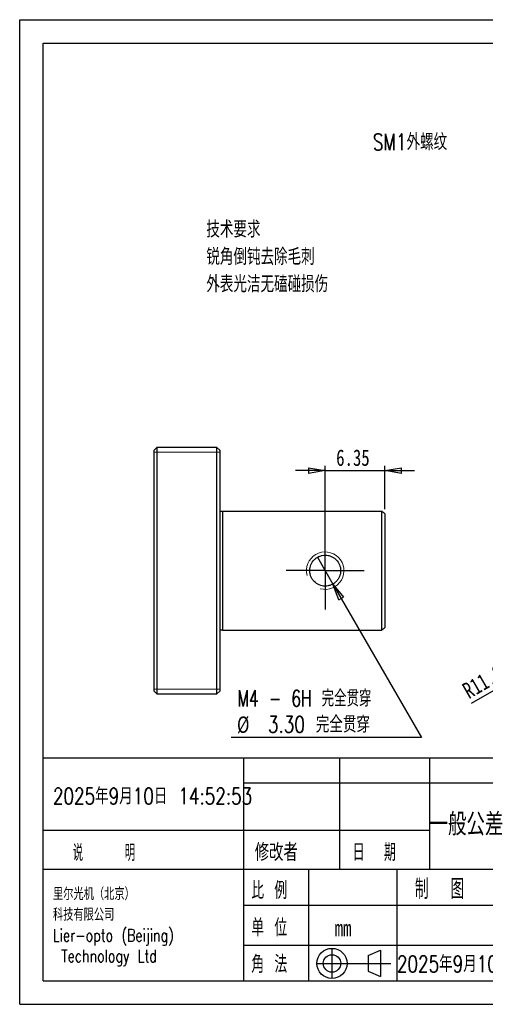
# Model space of a CAD drawing. Header units: millimetres. Extents: x 0 to 297, y 0 to 210.
# Tile 1 of 3: x 0 to 99, y 0 to 210. Entities that reach past the tile are written whole.
import ezdxf

# ---------------------------------------------------------------- set-up
doc = ezdxf.new("R2010")
doc.units = ezdxf.units.MM
doc.layers.add('图层0', color=7, linetype='Continuous', lineweight=25)
doc.styles.add('SLDTEXTSTYLE0', font='TXT', dxfattribs={"width": 0.75})
doc.styles.add('SLDTEXTSTYLE1', font='TXT', dxfattribs={"width": 0.75, "bigfont": 'bigfont'})
doc.styles.add('SLDTEXTSTYLE11', font='TXT', dxfattribs={"width": 0.6875, "bigfont": 'bigfont'})
doc.styles.add('SLDTEXTSTYLE2', font='TXT', dxfattribs={"width": 0.666667, "bigfont": 'bigfont'})
doc.styles.add('SLDTEXTSTYLE8', font='TXT', dxfattribs={"width": 0.625, "bigfont": 'bigfont'})
doc.styles.add('SLDTEXTSTYLE9', font='TXT', dxfattribs={"width": 0.571429, "bigfont": 'bigfont'})
doc.dimstyles.new('SLDDIMSTYLE0', dxfattribs={"dimtxt": 3.5, "dimasz": 3.556, "dimexe": 0, "dimexo": 0.0625, "dimgap": 0.875, "dimtad": 1, "dimlfac": 0.5, "dimrnd": 1e-09, "dimzin": 12, "dimdsep": 46, "dimtxsty": 'SLDTEXTSTYLE0', "dimblk1": 'CLOSED', "dimblk2": 'CLOSED', "dimsah": 1, "dimcen": 0.09, "dimadec": 0, "dimazin": 3, "dimtfac": 1, "dimtmove": 0, "dimatfit": 0, "dimldrblk": 'CLOSED', "dimfxl": 0, "dimfrac": 2, "dimtolj": 1, "dimtzin": 12, "dimarcsym": 0})
doc.dimstyles.new('SLDDIMSTYLE4', dxfattribs={"dimtxt": 3.5, "dimasz": 3.556, "dimexe": 0, "dimexo": 0.0625, "dimgap": 0.875, "dimtad": 1, "dimlfac": 0.5, "dimrnd": 1e-09, "dimzin": 12, "dimdsep": 46, "dimtxsty": 'SLDTEXTSTYLE0', "dimblk1": 'CLOSED', "dimblk2": 'CLOSED', "dimsah": 1, "dimcen": 0, "dimadec": 0, "dimazin": 3, "dimtfac": 1, "dimtofl": 0, "dimtmove": 0, "dimatfit": 3, "dimldrblk": 'CLOSED', "dimfxl": 0, "dimfrac": 2, "dimtolj": 1, "dimtzin": 12, "dimarcsym": 0})
doc.dimstyles.new('SLDDIMSTYLE5', dxfattribs={"dimtxt": 3.5, "dimasz": 3.556, "dimexe": 0, "dimexo": 0.0625, "dimgap": 0.875, "dimtad": 0, "dimtih": 1, "dimtoh": 1, "dimdec": 6, "dimlfac": 0.5, "dimrnd": 1e-09, "dimzin": 12, "dimdsep": 46, "dimtxsty": 'SLDTEXTSTYLE0', "dimblk1": 'NONE', "dimblk2": 'CLOSED', "dimsah": 1, "dimcen": 0, "dimadec": 0, "dimazin": 3, "dimtfac": 1, "dimtmove": 0, "dimatfit": 3, "dimldrblk": 'NONE', "dimfxl": 0, "dimfrac": 2, "dimtolj": 1, "dimtzin": 12, "dimarcsym": 0})

# ---------------------------------------------------------------- blocks, each defined once
blk = doc.blocks.new('_Closed')
at = {"color": 0, "linetype": 'ByBlock', "lineweight": -2}
for p, q in [((-1, 0.166667), (0, 0)), ((-1, 0.166667), (-1, -0.166667)), ((0, 0), (-1, -0.166667)), ((0, 0), (-1, 0))]:
    blk.add_line(p, q, dxfattribs=at)
blk = doc.blocks.new('_D_7')
at = {"layer": '图层0'}
for q in [(145.36, 92.49), (96.32, 64.18)]:
    blk.add_line((126.18, 81.42), q, dxfattribs=at)
at = {"layer": '图层0', "xscale": 3.556, "yscale": 3.556, "rotation": 30.00000000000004}
blk.add_blockref('_Closed', (126.18, 81.42, -24.6), dxfattribs=at)
at = {"layer": '图层0', "insert": (94.07, 68.08), "char_height": 3.5, "attachment_point": 1, "rotation": 30, "style": 'SLDTEXTSTYLE0'}
blk.add_mtext('R11.07', dxfattribs=at)
blk = doc.blocks.new('_D_13')
at = {"layer": '图层0'}
for p, q in [((63.51, 95.35), (66.81, 89.63)), ((66.81, 89.63), (85.72, 56.87)), ((85.72, 56.87), (45.13, 56.87))]:
    blk.add_line(p, q, dxfattribs=at)
at = {"layer": '图层0', "xscale": 3.556, "yscale": 3.556, "rotation": 120.0000000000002}
blk.add_blockref('_Closed', (66.81, 89.63, 3.93), dxfattribs=at)
at = {"layer": '图层0', "char_height": 3.5, "attachment_point": 1}
for s, insert, style in [('M4 - 6H 完全贯穿', (46.44, 67), 'SLDTEXTSTYLE11'), ('%%c', (46.35, 61.39), 'SLDTEXTSTYLE0'), ('3.30 完全贯穿', (52.95, 61.44), 'SLDTEXTSTYLE1')]:
    blk.add_mtext(s, dxfattribs=dict(at, insert=insert, style=style))
blk = doc.blocks.new('_None')
blk = doc.blocks.new('_D_14')
at = {"layer": '图层0'}
for p, q in [((65.16, 113.83), (58.81, 113.83)), ((65.16, 93.49), (65.16, 114.83)), ((65.16, 113.83), (77.86, 113.83)), ((77.86, 105.59), (77.86, 114.83)), ((77.86, 113.83), (84.21, 113.83))]:
    blk.add_line(p, q, dxfattribs=at)
at = {"layer": '图层0', "xscale": 3.556, "yscale": 3.556}
blk.add_blockref('_Closed', (65.16, 113.83, 3.93), dxfattribs=at)
at = {"layer": '图层0', "xscale": 3.556, "yscale": 3.556, "rotation": 180.0000000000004}
blk.add_blockref('_Closed', (77.86, 113.83, 3.93), dxfattribs=at)
at = {"layer": '图层0', "insert": (67.51, 118.34), "char_height": 3.5, "attachment_point": 1, "style": 'SLDTEXTSTYLE0'}
blk.add_mtext('6.35', dxfattribs=at)
blk = doc.blocks.new('SW_CENTERMARKSYMBOL_2')
at = {"layer": '图层0', "color": 0}
for p, q in [((0, 5), (0, 8.3)), ((0, 0), (0, 5)), ((-5, 0), (-8.3, 0)), ((0, 0), (-5, 0)), ((0, 0), (0, -5)), ((0, 0), (5, 0)), ((5, 0), (8.3, 0)), ((0, -5), (0, -8.3))]:
    blk.add_line(p, q, dxfattribs=at)
blk = doc.blocks.new('SW_NOTE_0')
at = {"layer": '图层0', "color": 0, "insert": (-24.32, 1.77), "char_height": 3.5, "attachment_point": 1, "style": 'SLDTEXTSTYLE1'}
blk.add_mtext('SM1外螺纹', dxfattribs=at)

msp = doc.modelspace()

# ---------------------------------------------------------------- linework, layer by layer
at = {"color": 7, "linetype": 'Continuous', "lineweight": 25}
for p, q in [((29.2623354, 118.7792498), (28.6623354, 118.1792498)), ((28.6623354, 66.8012498), (28.6623354, 118.1792498)), ((42.0623354, 118.7792498), (29.2623354, 118.7792498)), ((29.2623354, 118.7792498), (29.2623354, 66.2012498)), ((42.6623354, 118.1792498), (42.0623354, 118.7792498)), ((42.0623354, 66.2012498), (42.0623354, 118.7792498)), ((42.6623354, 118.1792498), (42.6623354, 66.8012498)), ((43.2623354, 105.1902498), (43.2623354, 79.7902498)), ((43.2623354, 105.1902498), (77.2623354, 105.1902498)), ((77.2623354, 79.7902498), (77.2623354, 105.1902498)), ((77.8623354, 104.5902498), (77.8623354, 80.3902498)), ((43.2623354, 79.7902498), (77.2623354, 79.7902498)), ((28.6623354, 66.8012498), (29.2623354, 66.2012498)), ((29.2623354, 66.2012498), (42.0623354, 66.2012498)), ((42.0623354, 66.2012498), (42.6623354, 66.8012498))]:
    msp.add_line(p, q, dxfattribs=at)
at = {"color": 7, "linetype": 'Continuous', "lineweight": 18}
for p, q in [((28.6623354, 117.7792498), (42.6623354, 117.7792498)), ((28.6623354, 67.2012498), (42.6623354, 67.2012498))]:
    msp.add_line(p, q, dxfattribs=at)
msp.add_arc((65.1623354, 92.4902498), 4, 255, 195, dxfattribs=at)
at = {"color": 7, "linetype": 'Continuous', "lineweight": 25}
for points in [[(42.6623354, 105.1902498), (42.8614757, 105.1902498), (43.0615059, 105.1902498), (43.2623354, 105.1902498)], [(77.8623354, 104.5902498), (77.6625502, 104.790035), (77.4625453, 104.9900399), (77.2623354, 105.1902498)], [(77.2623354, 79.7902498), (77.4625453, 79.9904597), (77.6625502, 80.1904646), (77.8623354, 80.3902498)], [(43.2623354, 79.7902498), (43.0615059, 79.7902498), (42.8614757, 79.7902498), (42.6623354, 79.7902498)]]:
    msp.add_open_spline(points, degree=3, dxfattribs=at)
msp.add_open_spline([(61.8623354, 92.4902498), (61.8623354, 92.2719105), (61.8837904, 92.0572801), (61.9677987, 91.6351152), (62.0313936, 91.4253701), (62.1971382, 91.0258828), (62.2985193, 90.8364598), (62.5379862, 90.4779737), (62.6771662, 90.3084778), (63.1331576, 89.8525959), (63.5008336, 89.6068337), (64.2947049, 89.2774794), (64.7293794, 89.1904945), (65.3760101, 89.1901283), (65.5949941, 89.2116201), (66.0184523, 89.2959314), (66.2243028, 89.3583091), (66.6242028, 89.523809), (66.8170064, 89.6269985), (67.1742334, 89.8656717), (67.3411721, 90.0022866), (67.6488153, 90.3097206), (67.7851408, 90.4760403), (68.024138, 90.8330733), (68.1276432, 91.0261229), (68.2932848, 91.4254147), (68.3558425, 91.6311014), (68.440566, 92.0545575), (68.4622524, 92.2734755), (68.4625007, 92.9199967), (68.3759649, 93.3547992), (68.0471598, 94.1493605), (67.8018787, 94.5170402), (67.3460142, 94.9737582), (67.1765039, 95.1131262), (66.8186292, 95.3525996), (66.6293435, 95.4541545), (66.2296598, 95.6203716), (66.020278, 95.6840277), (65.5983583, 95.7683845), (65.3832697, 95.7900631), (64.9470125, 95.7904341), (64.7324297, 95.7692018), (64.3100728, 95.6855579), (64.100068, 95.6220688), (63.7007065, 95.456787), (63.5111774, 95.3555958), (63.1522261, 95.1162717), (62.9827348, 94.9773171), (62.5266047, 94.5218933), (62.2804196, 94.154361), (61.95033, 93.3607242), (61.8623354, 92.9269283), (61.8623354, 92.4902498)], degree=3, knots=[0, 0, 0, 0, 0.03125, 0.03125, 0.0625, 0.0625, 0.09375, 0.09375, 0.125, 0.125, 0.1875, 0.1875, 0.25, 0.25, 0.28125, 0.28125, 0.3125, 0.3125, 0.34375, 0.34375, 0.375, 0.375, 0.40625, 0.40625, 0.4375, 0.4375, 0.46875, 0.46875, 0.5, 0.5, 0.5625, 0.5625, 0.625, 0.625, 0.65625, 0.65625, 0.6875, 0.6875, 0.71875, 0.71875, 0.75, 0.75, 0.78125, 0.78125, 0.8125, 0.8125, 0.84375, 0.84375, 0.875, 0.875, 0.9375, 0.9375, 1, 1, 1, 1], dxfattribs=at)
at = {"layer": '图层0'}
for p, q in [((0, 0), (0, 210)), ((0, 210), (297, 210)), ((5, 4.9828915), (5, 204.9828915)), ((5, 204.9828915), (292, 204.9828915)), ((292, 52.5), (5, 52.5)), ((47.7573077, 52.5), (47.7573077, 4.9828915)), ((68.1924122, 52.5), (68.1924122, 28.7414458)), ((87.3779134, 52.5), (87.3779134, 28.7414458)), ((47.7573077, 47.2066813), (221.3534427, 47.2066813)), ((5, 37.1421561), (47.7573077, 37.1421561)), ((47.7573077, 37.1421561), (87.3779134, 37.1421561)), ((221.3534427, 28.7414458), (5, 28.7414458)), ((61.5960298, 28.7414458), (61.5960298, 4.9828915)), ((80.4670145, 28.7414458), (80.4670145, 4.9828915)), ((221.3534427, 21.0625238), (47.7573077, 21.0625238)), ((47.7573077, 12.6098759), (198, 12.6098759)), ((66.6032307, 11.9364443), (66.6032307, 5.5010911)), ((74.359649, 10.3854361), (76.9878569, 11.5392834)), ((76.9878569, 11.5392834), (76.9878569, 5.8982519)), ((63.3855541, 8.7187677), (79.1673464, 8.7187677)), ((74.359649, 10.3854361), (74.359649, 7.0520993)), ((5, 4.9828915), (292, 4.9828915)), ((0, 0), (297, 0))]:
    msp.add_line(p, q, dxfattribs=at)
at = {"layer": '图层0', "color": 7, "linetype": 'Continuous', "lineweight": 25}
msp.add_line((74.359649, 7.0520993), (76.9878569, 5.8982519), dxfattribs=at)
at = {"layer": '图层0'}
for radius in [3.2176766, 1.8666968]:
    msp.add_circle((66.6032307, 8.7187677), radius, dxfattribs=at)

# ---------------------------------------------------------------- block references
for name, p in [('SW_NOTE_0', (99.6353021, 183.904596)), ('SW_CENTERMARKSYMBOL_2', (65.1623354, 92.4902498))]:
    msp.add_blockref(name, p, dxfattribs=at)

# ---------------------------------------------------------------- texts
at = {"layer": '图层0', "attachment_point": 1}
for s, insert, char_height, style in [('技术要求^J锐角倒钝去除毛刺^J外表光洁无磕碰损伤', (39.8148273, 167.0384666), 3.5, 'SLDTEXTSTYLE1'), ('2025年9月10日 14:52:53', (7.093214, 46.1532431), 3.5, 'SLDTEXTSTYLE1'), ('一般公差', (87.447129, 40.7875421), 4.7625, 'SLDTEXTSTYLE1'), ('说     明', (11.3255755, 34.0764133), 3.5, 'SLDTEXTSTYLE9'), ('修改者', (50.1465468, 34.2746211), 3.70416667, 'SLDTEXTSTYLE1'), ('日  期', (71.0164675, 34.2746211), 3.70416667, 'SLDTEXTSTYLE8'), ('里尔光机（北京）^J科技有限公司^JLier-opto (Beijing)^J Technology Ltd', (7.093214, 24.8687573), 2.645833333, 'SLDTEXTSTYLE1'), ('比 例', (49.4168293, 26.170127), 3.70416667, 'SLDTEXTSTYLE2'), ('制  图', (84.2973261, 26.6964485), 4.23333333, 'SLDTEXTSTYLE8'), ('单 位', (49.4168293, 18.2201521), 3.70416667, 'SLDTEXTSTYLE2'), ('mm', (67.1751076, 18.0219443), 3.5, 'SLDTEXTSTYLE0'), ('角 法', (49.4168293, 10.4183485), 3.70416667, 'SLDTEXTSTYLE2'), ('2025年9月10日', (80.4670145, 10.3627158), 3.5, 'SLDTEXTSTYLE1')]:
    msp.add_mtext(s, dxfattribs=dict(at, insert=insert, char_height=char_height, style=style))

# ---------------------------------------------------------------- dimensions: what is measured, and where the dimension line sits
at = {"layer": '图层0'}
dim = msp.add_linear_dim(base=(77.8623354, 113.8263985), p1=(65.1623354, 92.4902498), p2=(77.8623354, 104.5902498), dimstyle='SLDDIMSTYLE0', dxfattribs=at)
dim.commit()
dim.dimension.update_dxf_attribs({"geometry": '_D_14', "text_midpoint": (72.0393105, 113.8263985), "dimtype": 160})
dim = msp.add_diameter_dim_2p(p1=(63.5123354, 95.3481336), p2=(66.8123354, 89.632366), text=' M4 - 6H 完全贯穿\\P%%c 3.30 完全贯穿\\P', dimstyle='SLDDIMSTYLE5', override={"dimpost": '<>'}, dxfattribs=at)
dim.commit()
dim.dimension.update_dxf_attribs({"geometry": '_D_13', "text_midpoint": (64.6321734, 62.457858), "dimtype": 163})
dim = msp.add_radius_dim(center=(145.3588214, 92.4902498), mpoint=(126.1816944, 81.4183304), dimstyle='SLDDIMSTYLE4', dxfattribs=at)
dim.commit()
dim.dimension.update_dxf_attribs({"geometry": '_D_7', "text_midpoint": (102.5213307, 67.7580172), "dimtype": 164})

doc.saveas('drawing.dxf')
